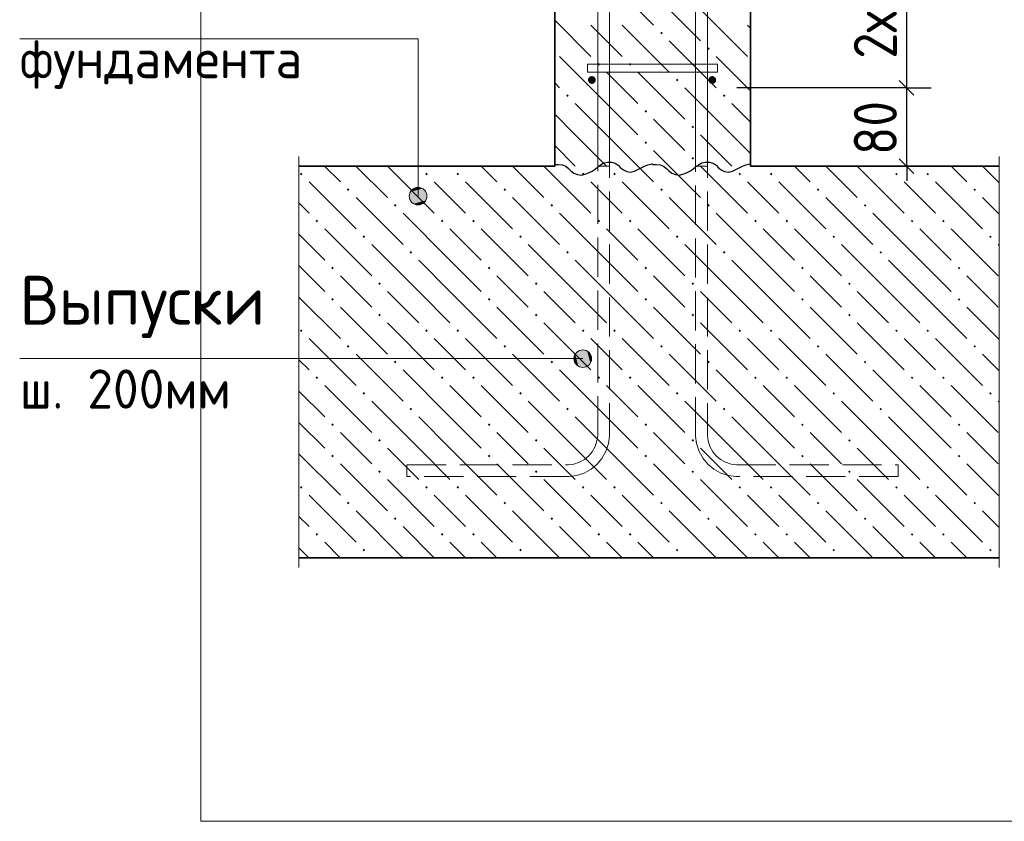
# Model space of a CAD drawing. Header units: millimetres. Extents: x 0 to 21000, y -5 to 14855.
# Tile 20 of 31: x 13098 to 15612, y 3377 to 5424. Entities that reach past the tile are written whole.
import ezdxf

# ---------------------------------------------------------------- set-up
doc = ezdxf.new("R2010")
doc.units = ezdxf.units.MM
doc.linetypes.add('______2', pattern=[135, 100, -35])
for name, color, linetype, lineweight in [('Standard', 7, 'Continuous', 25), ('Выпуски арматуры Г-обр.', 7, 'Continuous', 25), ('Позиционная метка диаметр_ шаг', 7, 'Continuous', 13), ('Позиционная метка линия выноска', 7, 'Continuous', 13), ('Примечания', 7, 'Continuous', 13), ('Стена фоновая арматура У1', 7, 'Continuous', 25), ('Стена фоновая арматура Х1', 7, 'Continuous', 25), ('Стена фоновая затяжка С-обр.', 7, 'Continuous', 25)]:
    doc.layers.add(name, color=color, linetype=linetype, lineweight=lineweight)
doc.layers.add('ЖБ Плита Фундамента верхний уровень', color=7, linetype='Continuous', lineweight=25, true_color=0x783c14)
doc.layers.add('ЖБ Стена верхний уровень', color=7, linetype='Continuous', lineweight=25, true_color=0x006e00)
doc.layers.add('Размерная выноска', color=7, linetype='Continuous')
doc.styles.add('ISOCPEUR', font='txt')

msp = doc.modelspace()

# ---------------------------------------------------------------- hatches: boundary and pattern name
at = {"layer": 'ЖБ Плита Фундамента верхний уровень', "linetype": 'Continuous', "lineweight": 18, "transparency": 33554687}
for points in [[(13813.4, 5029.9), (13816.6, 5033.2), (13819.9, 5029.9), (13816.6, 5026.7)], [(14133.4, 5029.9), (14136.6, 5033.2), (14139.8, 5029.9), (14136.6, 5026.7)], [(14213.4, 5029.9), (14216.6, 5033.2), (14219.9, 5029.9), (14216.6, 5026.7)], [(14533.4, 5029.9), (14536.6, 5033.2), (14539.8, 5029.9), (14536.6, 5026.7)], [(14613.4, 5029.9), (14616.6, 5033.2), (14619.9, 5029.9), (14616.6, 5026.7)], [(14933.4, 5029.9), (14936.6, 5033.2), (14939.8, 5029.9), (14936.6, 5026.7)], [(15013.4, 5029.9), (15016.6, 5033.2), (15019.9, 5029.9), (15016.6, 5026.7)], [(15333.4, 5029.9), (15336.6, 5033.2), (15339.8, 5029.9), (15336.6, 5026.7)], [(15413.4, 5029.9), (15416.6, 5033.2), (15419.9, 5029.9), (15416.6, 5026.7)], [(13933.4, 4989.9), (13936.6, 4993.2), (13939.8, 4989.9), (13936.6, 4986.7)], [(14333.4, 4989.9), (14336.6, 4993.2), (14339.8, 4989.9), (14336.6, 4986.7)], [(14733.4, 4989.9), (14736.6, 4993.2), (14739.8, 4989.9), (14736.6, 4986.7)], [(15133.4, 4989.9), (15136.6, 4993.2), (15139.8, 4989.9), (15136.6, 4986.7)], [(15533.4, 4989.9), (15536.6, 4993.2), (15539.8, 4989.9), (15536.6, 4986.7)], [(14053.4, 4949.9), (14056.6, 4953.2), (14059.9, 4949.9), (14056.6, 4946.7)], [(14453.4, 4949.9), (14456.6, 4953.2), (14459.9, 4949.9), (14456.6, 4946.7)], [(14853.4, 4949.9), (14856.6, 4953.2), (14859.9, 4949.9), (14856.6, 4946.7)], [(15253.4, 4949.9), (15256.6, 4953.2), (15259.9, 4949.9), (15256.6, 4946.7)], [(13853.4, 4909.9), (13856.6, 4913.2), (13859.9, 4909.9), (13856.6, 4906.7)], [(14173.4, 4909.9), (14176.6, 4913.2), (14179.9, 4909.9), (14176.6, 4906.7)], [(14253.4, 4909.9), (14256.6, 4913.2), (14259.9, 4909.9), (14256.6, 4906.7)], [(14573.4, 4909.9), (14576.6, 4913.2), (14579.9, 4909.9), (14576.6, 4906.7)], [(14653.4, 4909.9), (14656.6, 4913.2), (14659.9, 4909.9), (14656.6, 4906.7)], [(14973.4, 4909.9), (14976.6, 4913.2), (14979.9, 4909.9), (14976.6, 4906.7)], [(15053.4, 4909.9), (15056.6, 4913.2), (15059.9, 4909.9), (15056.6, 4906.7)], [(15373.4, 4909.9), (15376.6, 4913.2), (15379.8, 4909.9), (15376.6, 4906.7)], [(15453.4, 4909.9), (15456.6, 4913.2), (15459.9, 4909.9), (15456.6, 4906.7)], [(13973.4, 4869.9), (13976.6, 4873.2), (13979.9, 4869.9), (13976.6, 4866.7)], [(14373.4, 4869.9), (14376.6, 4873.2), (14379.9, 4869.9), (14376.6, 4866.7)], [(14773.4, 4869.9), (14776.6, 4873.2), (14779.9, 4869.9), (14776.6, 4866.7)], [(15173.4, 4869.9), (15176.6, 4873.2), (15179.9, 4869.9), (15176.6, 4866.7)], [(15573.4, 4869.9), (15576.6, 4873.2), (15579.8, 4869.9), (15576.6, 4866.7)], [(14093.4, 4829.9), (14096.6, 4833.2), (14099.9, 4829.9), (14096.6, 4826.7)], [(14493.4, 4829.9), (14496.6, 4833.2), (14499.9, 4829.9), (14496.6, 4826.7)], [(14893.4, 4829.9), (14896.6, 4833.2), (14899.9, 4829.9), (14896.6, 4826.7)], [(15293.4, 4829.9), (15296.6, 4833.2), (15299.9, 4829.9), (15296.6, 4826.7)], [(13893.3, 4789.9), (13896.6, 4793.2), (13899.9, 4789.9), (13896.6, 4786.7)], [(14293.4, 4789.9), (14296.6, 4793.2), (14299.9, 4789.9), (14296.6, 4786.7)], [(14693.4, 4789.9), (14696.6, 4793.2), (14699.9, 4789.9), (14696.6, 4786.7)], [(15093.4, 4789.9), (15096.6, 4793.2), (15099.9, 4789.9), (15096.6, 4786.7)], [(15493.4, 4789.9), (15496.6, 4793.2), (15499.9, 4789.9), (15496.6, 4786.7)], [(14013.4, 4749.9), (14016.6, 4753.2), (14019.9, 4749.9), (14016.6, 4746.7)], [(14413.4, 4749.9), (14416.6, 4753.2), (14419.9, 4749.9), (14416.6, 4746.7)], [(14813.4, 4749.9), (14816.6, 4753.2), (14819.9, 4749.9), (14816.6, 4746.7)], [(15213.4, 4749.9), (15216.6, 4753.2), (15219.9, 4749.9), (15216.6, 4746.7)], [(13893.3, 4709.9), (13896.6, 4713.2), (13899.9, 4709.9), (13896.6, 4706.7)], [(14293.4, 4709.9), (14296.6, 4713.2), (14299.9, 4709.9), (14296.6, 4706.7)], [(14693.4, 4709.9), (14696.6, 4713.2), (14699.9, 4709.9), (14696.6, 4706.7)], [(15093.4, 4709.9), (15096.6, 4713.2), (15099.9, 4709.9), (15096.6, 4706.7)], [(15493.4, 4709.9), (15496.6, 4713.2), (15499.9, 4709.9), (15496.6, 4706.7)], [(14013.4, 4669.9), (14016.6, 4673.2), (14019.9, 4669.9), (14016.6, 4666.7)], [(14413.4, 4669.9), (14416.6, 4673.2), (14419.9, 4669.9), (14416.6, 4666.7)], [(14813.4, 4669.9), (14816.6, 4673.2), (14819.9, 4669.9), (14816.6, 4666.7)], [(15213.4, 4669.9), (15216.6, 4673.2), (15219.9, 4669.9), (15216.6, 4666.7)], [(13813.4, 4629.9), (13816.6, 4633.2), (13819.9, 4629.9), (13816.6, 4626.7)], [(14133.4, 4629.9), (14136.6, 4633.2), (14139.8, 4629.9), (14136.6, 4626.7)], [(14213.4, 4629.9), (14216.6, 4633.2), (14219.9, 4629.9), (14216.6, 4626.7)], [(14533.4, 4629.9), (14536.6, 4633.2), (14539.8, 4629.9), (14536.6, 4626.7)], [(14613.4, 4629.9), (14616.6, 4633.2), (14619.9, 4629.9), (14616.6, 4626.7)], [(14933.4, 4629.9), (14936.6, 4633.2), (14939.8, 4629.9), (14936.6, 4626.7)], [(15013.4, 4629.9), (15016.6, 4633.2), (15019.9, 4629.9), (15016.6, 4626.7)], [(15333.4, 4629.9), (15336.6, 4633.2), (15339.8, 4629.9), (15336.6, 4626.7)], [(15413.4, 4629.9), (15416.6, 4633.2), (15419.9, 4629.9), (15416.6, 4626.7)], [(13933.4, 4589.9), (13936.6, 4593.2), (13939.8, 4589.9), (13936.6, 4586.7)], [(14333.4, 4589.9), (14336.6, 4593.2), (14339.8, 4589.9), (14336.6, 4586.7)], [(14733.4, 4589.9), (14736.6, 4593.2), (14739.8, 4589.9), (14736.6, 4586.7)], [(15133.4, 4589.9), (15136.6, 4593.2), (15139.8, 4589.9), (15136.6, 4586.7)], [(15533.4, 4589.9), (15536.6, 4593.2), (15539.8, 4589.9), (15536.6, 4586.7)], [(14053.4, 4549.9), (14056.6, 4553.2), (14059.9, 4549.9), (14056.6, 4546.7)], [(14453.4, 4549.9), (14456.6, 4553.2), (14459.9, 4549.9), (14456.6, 4546.7)], [(14853.4, 4549.9), (14856.6, 4553.2), (14859.9, 4549.9), (14856.6, 4546.7)], [(15253.4, 4549.9), (15256.6, 4553.2), (15259.9, 4549.9), (15256.6, 4546.7)], [(13853.4, 4509.9), (13856.6, 4513.2), (13859.9, 4509.9), (13856.6, 4506.7)], [(14173.4, 4509.9), (14176.6, 4513.2), (14179.9, 4509.9), (14176.6, 4506.7)], [(14253.4, 4509.9), (14256.6, 4513.2), (14259.9, 4509.9), (14256.6, 4506.7)], [(14573.4, 4509.9), (14576.6, 4513.2), (14579.9, 4509.9), (14576.6, 4506.7)], [(14653.4, 4509.9), (14656.6, 4513.2), (14659.9, 4509.9), (14656.6, 4506.7)], [(14973.4, 4509.9), (14976.6, 4513.2), (14979.9, 4509.9), (14976.6, 4506.7)], [(15053.4, 4509.9), (15056.6, 4513.2), (15059.9, 4509.9), (15056.6, 4506.7)], [(15373.4, 4509.9), (15376.6, 4513.2), (15379.8, 4509.9), (15376.6, 4506.7)], [(15453.4, 4509.9), (15456.6, 4513.2), (15459.9, 4509.9), (15456.6, 4506.7)], [(13973.4, 4469.9), (13976.6, 4473.2), (13979.9, 4469.9), (13976.6, 4466.7)], [(14373.4, 4469.9), (14376.6, 4473.2), (14379.9, 4469.9), (14376.6, 4466.7)], [(14773.4, 4469.9), (14776.6, 4473.2), (14779.9, 4469.9), (14776.6, 4466.7)], [(15173.4, 4469.9), (15176.6, 4473.2), (15179.9, 4469.9), (15176.6, 4466.7)], [(15573.4, 4469.9), (15576.6, 4473.2), (15579.8, 4469.9), (15576.6, 4466.7)], [(14093.4, 4429.9), (14096.6, 4433.2), (14099.9, 4429.9), (14096.6, 4426.7)], [(14493.4, 4429.9), (14496.6, 4433.2), (14499.9, 4429.9), (14496.6, 4426.7)], [(14893.4, 4429.9), (14896.6, 4433.2), (14899.9, 4429.9), (14896.6, 4426.7)], [(15293.4, 4429.9), (15296.6, 4433.2), (15299.9, 4429.9), (15296.6, 4426.7)], [(13893.3, 4389.9), (13896.6, 4393.2), (13899.9, 4389.9), (13896.6, 4386.7)], [(14293.4, 4389.9), (14296.6, 4393.2), (14299.9, 4389.9), (14296.6, 4386.7)], [(14693.4, 4389.9), (14696.6, 4393.2), (14699.9, 4389.9), (14696.6, 4386.7)], [(15093.4, 4389.9), (15096.6, 4393.2), (15099.9, 4389.9), (15096.6, 4386.7)], [(15493.4, 4389.9), (15496.6, 4393.2), (15499.9, 4389.9), (15496.6, 4386.7)], [(14013.4, 4349.9), (14016.6, 4353.2), (14019.9, 4349.9), (14016.6, 4346.7)], [(14413.4, 4349.9), (14416.6, 4353.2), (14419.9, 4349.9), (14416.6, 4346.7)], [(14813.4, 4349.9), (14816.6, 4353.2), (14819.9, 4349.9), (14816.6, 4346.7)], [(15213.4, 4349.9), (15216.6, 4353.2), (15219.9, 4349.9), (15216.6, 4346.7)], [(13893.3, 4309.9), (13896.6, 4313.2), (13899.9, 4309.9), (13896.6, 4306.7)], [(14293.4, 4309.9), (14296.6, 4313.2), (14299.9, 4309.9), (14296.6, 4306.7)], [(14693.4, 4309.9), (14696.6, 4313.2), (14699.9, 4309.9), (14696.6, 4306.7)], [(15093.4, 4309.9), (15096.6, 4313.2), (15099.9, 4309.9), (15096.6, 4306.7)], [(15493.4, 4309.9), (15496.6, 4313.2), (15499.9, 4309.9), (15496.6, 4306.7)], [(14013.4, 4269.9), (14016.6, 4273.2), (14019.9, 4269.9), (14016.6, 4266.7)], [(14413.4, 4269.9), (14416.6, 4273.2), (14419.9, 4269.9), (14416.6, 4266.7)], [(14813.4, 4269.9), (14816.6, 4273.2), (14819.9, 4269.9), (14816.6, 4266.7)], [(15213.4, 4269.9), (15216.6, 4273.2), (15219.9, 4269.9), (15216.6, 4266.7)], [(13813.4, 4229.9), (13816.6, 4233.2), (13819.9, 4229.9), (13816.6, 4226.7)], [(14133.4, 4229.9), (14136.6, 4233.2), (14139.8, 4229.9), (14136.6, 4226.7)], [(14213.4, 4229.9), (14216.6, 4233.2), (14219.9, 4229.9), (14216.6, 4226.7)], [(14533.4, 4229.9), (14536.6, 4233.2), (14539.8, 4229.9), (14536.6, 4226.7)], [(14613.4, 4229.9), (14616.6, 4233.2), (14619.9, 4229.9), (14616.6, 4226.7)], [(14933.4, 4229.9), (14936.6, 4233.2), (14939.8, 4229.9), (14936.6, 4226.7)], [(15013.4, 4229.9), (15016.6, 4233.2), (15019.9, 4229.9), (15016.6, 4226.7)], [(15333.4, 4229.9), (15336.6, 4233.2), (15339.8, 4229.9), (15336.6, 4226.7)], [(15413.4, 4229.9), (15416.6, 4233.2), (15419.9, 4229.9), (15416.6, 4226.7)], [(13933.4, 4189.9), (13936.6, 4193.2), (13939.8, 4189.9), (13936.6, 4186.7)], [(14333.4, 4189.9), (14336.6, 4193.2), (14339.8, 4189.9), (14336.6, 4186.7)], [(14733.4, 4189.9), (14736.6, 4193.2), (14739.8, 4189.9), (14736.6, 4186.7)], [(15133.4, 4189.9), (15136.6, 4193.2), (15139.8, 4189.9), (15136.6, 4186.7)], [(15533.4, 4189.9), (15536.6, 4193.2), (15539.8, 4189.9), (15536.6, 4186.7)], [(14053.4, 4149.9), (14056.6, 4153.2), (14059.9, 4149.9), (14056.6, 4146.7)], [(14453.4, 4149.9), (14456.6, 4153.2), (14459.9, 4149.9), (14456.6, 4146.7)], [(14853.4, 4149.9), (14856.6, 4153.2), (14859.9, 4149.9), (14856.6, 4146.7)], [(15253.4, 4149.9), (15256.6, 4153.2), (15259.9, 4149.9), (15256.6, 4146.7)], [(13853.4, 4109.9), (13856.6, 4113.2), (13859.9, 4109.9), (13856.6, 4106.7)], [(14173.4, 4109.9), (14176.6, 4113.2), (14179.9, 4109.9), (14176.6, 4106.7)], [(14253.4, 4109.9), (14256.6, 4113.2), (14259.9, 4109.9), (14256.6, 4106.7)], [(14573.4, 4109.9), (14576.6, 4113.2), (14579.9, 4109.9), (14576.6, 4106.7)], [(14653.4, 4109.9), (14656.6, 4113.2), (14659.9, 4109.9), (14656.6, 4106.7)], [(14973.4, 4109.9), (14976.6, 4113.2), (14979.9, 4109.9), (14976.6, 4106.7)], [(15053.4, 4109.9), (15056.6, 4113.2), (15059.9, 4109.9), (15056.6, 4106.7)], [(15373.4, 4109.9), (15376.6, 4113.2), (15379.8, 4109.9), (15376.6, 4106.7)], [(15453.4, 4109.9), (15456.6, 4113.2), (15459.9, 4109.9), (15456.6, 4106.7)], [(13973.4, 4069.9), (13976.6, 4073.2), (13979.9, 4069.9), (13976.6, 4066.7)], [(14373.4, 4069.9), (14376.6, 4073.2), (14379.9, 4069.9), (14376.6, 4066.7)], [(14773.4, 4069.9), (14776.6, 4073.2), (14779.9, 4069.9), (14776.6, 4066.7)], [(15173.4, 4069.9), (15176.6, 4073.2), (15179.9, 4069.9), (15176.6, 4066.7)], [(15573.4, 4069.9), (15576.6, 4073.2), (15579.8, 4069.9), (15576.6, 4066.7)]]:
    msp.add_hatch(color=7, dxfattribs=at).paths.add_polyline_path(points, flags=16)
at = {"layer": 'ЖБ Стена верхний уровень', "linetype": 'Continuous', "lineweight": 18, "transparency": 33554687}
for points in [[(14733.4, 5389.9), (14736.6, 5393.2), (14739.8, 5389.9), (14736.6, 5386.7)], [(14853.4, 5349.9), (14856.6, 5353.2), (14859.9, 5349.9), (14856.6, 5346.7)], [(14573.4, 5309.9), (14576.6, 5313.2), (14579.9, 5309.9), (14576.6, 5306.7)], [(14653.4, 5309.9), (14656.6, 5313.2), (14659.9, 5309.9), (14656.6, 5306.7)], [(14773.4, 5269.9), (14776.6, 5273.2), (14779.9, 5269.9), (14776.6, 5266.7)], [(14493.4, 5229.9), (14496.6, 5233.2), (14499.9, 5229.9), (14496.6, 5226.7)], [(14893.4, 5229.9), (14896.6, 5233.2), (14899.9, 5229.9), (14896.6, 5226.7)], [(14693.4, 5189.9), (14696.6, 5193.2), (14699.9, 5189.9), (14696.6, 5186.7)], [(14813.4, 5149.9), (14816.6, 5153.2), (14819.9, 5149.9), (14816.6, 5146.7)], [(14693.4, 5109.9), (14696.6, 5113.2), (14699.9, 5109.9), (14696.6, 5106.7)], [(14813.4, 5069.9), (14816.6, 5073.2), (14819.9, 5069.9), (14816.6, 5066.7)]]:
    msp.add_hatch(color=7, dxfattribs=at).paths.add_polyline_path(points, flags=16)
at = {"layer": 'Позиционная метка линия выноска', "linetype": 'Continuous', "lineweight": 13, "transparency": 33554687}
for points in [[(14092.6, 4973.5), (14137.6, 4973.5), (14134.4, 4984.7)], [(14092.6, 4973.5), (14134.4, 4984.7), (14095.7, 4984.7)], [(14095.7, 4984.7), (14134.4, 4984.7), (14126.3, 4992.8)], [(14095.7, 4984.7), (14126.3, 4992.8), (14103.8, 4992.8)], [(14103.8, 4992.8), (14126.3, 4992.8), (14115.1, 4996)], [(14095.7, 4962.2), (14137.6, 4973.5), (14092.6, 4973.5)], [(14095.7, 4962.2), (14134.4, 4962.2), (14137.6, 4973.5)], [(14103.8, 4954.1), (14134.4, 4962.2), (14095.7, 4962.2)], [(14103.8, 4954.1), (14126.3, 4954.1), (14134.4, 4962.2)], [(14126.3, 4954.1), (14103.8, 4954.1), (14115.1, 4951)], [(14524.4, 4539.2), (14524.4, 4577.9), (14516.3, 4569.8)], [(14535.7, 4536.1), (14535.7, 4581.1), (14524.4, 4577.9)], [(14535.7, 4536.1), (14524.4, 4577.9), (14524.4, 4539.2)], [(14546.9, 4539.2), (14546.9, 4577.9), (14535.7, 4581.1)], [(14546.9, 4539.2), (14535.7, 4581.1), (14535.7, 4536.1)], [(14555, 4547.3), (14555, 4569.8), (14546.9, 4577.9)], [(14555, 4547.3), (14546.9, 4577.9), (14546.9, 4539.2)], [(14516.3, 4547.3), (14516.3, 4569.8), (14513.2, 4558.6)], [(14524.4, 4539.2), (14516.3, 4569.8), (14516.3, 4547.3)], [(14555, 4569.8), (14555, 4547.3), (14558.2, 4558.6)]]:
    msp.add_hatch(color=7, dxfattribs=at).paths.add_polyline_path(points)
at = {"layer": 'Стена фоновая арматура У1', "linetype": 'Continuous', "lineweight": 13, "transparency": 33554687}
for points in [[(14568.9, 5270.1), (14568.1, 5273.9), (14565.9, 5277.1), (14562.7, 5279.3), (14558.9, 5280.1), (14555, 5279.3), (14551.8, 5277.1), (14549.6, 5273.9), (14548.9, 5270.1), (14549.6, 5266.2), (14551.8, 5263), (14555, 5260.8), (14558.9, 5260), (14562.7, 5260.8), (14565.9, 5263), (14568.1, 5266.2)], [(14876.4, 5270.1), (14875.6, 5273.9), (14873.4, 5277.1), (14870.2, 5279.3), (14866.4, 5280.1), (14862.5, 5279.3), (14859.3, 5277.1), (14857.1, 5273.9), (14856.4, 5270.1), (14857.1, 5266.2), (14859.3, 5263), (14862.5, 5260.8), (14866.4, 5260), (14870.2, 5260.8), (14873.4, 5263), (14875.6, 5266.2)]]:
    msp.add_hatch(color=7, dxfattribs=at).paths.add_polyline_path(points)

# ---------------------------------------------------------------- linework, layer by layer
at = {"layer": 'Standard', "color": 7, "linetype": 'Continuous', "lineweight": -3, "transparency": 33554687}
for p, q in [((15362.8, 5250), (15362.8, 5750)), ((15362.8, 5050), (15362.8, 5250)), ((15362.8, 5050), (15362.8, 5012.6))]:
    msp.add_line(p, q, dxfattribs=at)
at = {"layer": 'Standard', "color": 7, "linetype": 'Continuous', "lineweight": 25, "transparency": 33554687}
for p, q in [((15381.5, 5231.3), (15344, 5268.8)), ((15381.5, 5031.3), (15344, 5068.8))]:
    msp.add_line(p, q, dxfattribs=at)
at = {"layer": 'Standard', "color": 251, "linetype": 'Continuous', "lineweight": -3, "true_color": 0x656565, "transparency": 33554687}
for p, q in [((15362.8, 5250), (15300.3, 5250)), ((15362.8, 5250), (15425.3, 5250)), ((15362.8, 5050), (15300.3, 5050)), ((15362.8, 5050), (15425.3, 5050))]:
    msp.add_line(p, q, dxfattribs=at)
at = {"layer": 'Standard', "color": 254, "linetype": 'Continuous', "lineweight": 18, "true_color": 0xc4c4ff, "transparency": 33554687}
msp.add_lwpolyline([(13560.5, 3377.5), (15849, 3377.5), (15849, 14191.7), (13560.5, 14191.7), (13560.5, 3377.5)], dxfattribs=at)
at = {"layer": 'Standard', "color": 251, "linetype": 'Continuous', "lineweight": -3, "true_color": 0x656565, "transparency": 33554687}
for points in [[(15362.8, 5250), (15354.3, 5250), (15354.3, 5250), (15354.3, 5250), (15354.3, 5250), (15354.3, 5250), (15354.3, 5250), (15354.3, 5250), (15354.3, 5250), (14928.9, 5250)], [(15362.8, 5050), (15345.1, 5050), (15345.1, 5050), (15013.9, 5050)]]:
    msp.add_lwpolyline(points, dxfattribs=at)
at = {"layer": 'Выпуски арматуры Г-обр.', "color": 251, "linetype": '______2', "lineweight": 13, "true_color": 0x656565, "transparency": 33554687}
for points in [[(14603.9, 7550), (14603.9, 4360.5), (14601.2, 4341.6), (14594.8, 4322), (14584.7, 4304), (14572.3, 4289.1), (14557.4, 4276.7), (14539.4, 4266.6), (14519.8, 4260.2), (14500.9, 4257.6), (14086.4, 4257.6), (14086.4, 4287.6), (14498.9, 4287.6), (14513, 4289.5), (14527.2, 4294.2), (14540.3, 4301.5), (14551, 4310.4), (14559.9, 4321.1), (14567.2, 4334.2), (14571.9, 4348.4), (14573.9, 4362.5), (14573.9, 7550), (14603.9, 7550)], [(14853.9, 7550), (14853.9, 4362.5), (14855.8, 4348.4), (14860.5, 4334.2), (14867.8, 4321.1), (14876.7, 4310.4), (14887.4, 4301.5), (14900.5, 4294.2), (14914.7, 4289.5), (14928.8, 4287.6), (15341.4, 4287.6), (15341.4, 4257.6), (14926.8, 4257.6), (14907.9, 4260.2), (14888.3, 4266.6), (14870.3, 4276.7), (14855.4, 4289.1), (14843, 4304), (14832.9, 4322), (14826.5, 4341.6), (14823.9, 4360.5), (14823.9, 7550), (14853.9, 7550)]]:
    msp.add_lwpolyline(points, dxfattribs=at)
at = {"layer": 'ЖБ Плита Фундамента верхний уровень', "color": 7, "linetype": 'Continuous', "lineweight": 35, "transparency": 33554687}
for p, q in [((14463.9, 5050), (13810.5, 5050)), ((15599, 5050), (14963.9, 5050)), ((13810.5, 4050), (15599, 4050))]:
    msp.add_line(p, q, dxfattribs=at)
at = {"layer": 'ЖБ Плита Фундамента верхний уровень', "color": 252, "linetype": 'Continuous', "lineweight": 18, "true_color": 0x8f8f8f, "transparency": 33554687}
for p, q in [((13876.5, 5050), (13916.6, 5009.9)), ((13956.5, 5050), (14036.6, 4969.9)), ((14036.6, 5049.9), (14156.6, 4929.9)), ((14116.5, 5050), (14116.6, 5049.9)), ((14196.5, 5050), (14196.6, 5049.9)), ((14276.5, 5050), (14316.6, 5009.9)), ((14356.5, 5050), (14436.6, 4969.9)), ((14436.6, 5049.9), (14556.6, 4929.9)), ((14516.5, 5050), (14516.6, 5049.9)), ((14596.5, 5050), (14596.6, 5049.9)), ((14676.5, 5050), (14716.6, 5009.9)), ((14756.5, 5050), (14836.6, 4969.9)), ((14836.6, 5049.9), (14956.6, 4929.9)), ((14916.5, 5050), (14916.6, 5049.9)), ((14996.5, 5050), (14996.6, 5049.9)), ((15076.5, 5050), (15116.6, 5009.9)), ((15156.5, 5050), (15236.6, 4969.9)), ((15236.6, 5049.9), (15356.6, 4929.9)), ((15316.5, 5050), (15316.6, 5049.9)), ((15396.5, 5050), (15396.6, 5049.9)), ((15476.5, 5050), (15516.6, 5009.9)), ((15556.5, 5050), (15599, 5007.5)), ((13836.6, 5009.9), (13956.6, 4889.9)), ((14196.6, 4969.9), (14156.6, 5009.9)), ((14236.6, 5009.9), (14356.6, 4889.9)), ((14596.6, 4969.9), (14556.6, 5009.9)), ((14636.6, 5009.9), (14756.6, 4889.9)), ((14996.6, 4969.9), (14956.6, 5009.9)), ((15036.6, 5009.9), (15156.6, 4889.9)), ((15396.6, 4969.9), (15356.6, 5009.9)), ((15436.6, 5009.9), (15556.6, 4889.9)), ((13836.6, 4929.9), (13810.5, 4956)), ((13956.6, 4969.9), (14076.6, 4849.9)), ((14236.6, 4929.9), (14196.6, 4969.9)), ((14356.6, 4969.9), (14476.6, 4849.9)), ((14636.6, 4929.9), (14596.6, 4969.9)), ((14756.6, 4969.9), (14876.6, 4849.9)), ((15036.6, 4929.9), (14996.6, 4969.9)), ((15156.6, 4969.9), (15276.6, 4849.9)), ((15436.6, 4929.9), (15396.6, 4969.9)), ((15556.6, 4969.9), (15599, 4927.5)), ((14196.6, 4809.9), (14076.6, 4929.9)), ((14596.6, 4809.9), (14476.6, 4929.9)), ((14996.6, 4809.9), (14876.6, 4929.9)), ((15396.6, 4809.9), (15276.6, 4929.9)), ((13876.6, 4889.9), (13996.6, 4769.9)), ((14196.6, 4889.9), (14276.6, 4809.9)), ((14276.6, 4889.9), (14396.6, 4769.9)), ((14596.6, 4889.9), (14676.6, 4809.9)), ((14676.6, 4889.9), (14796.6, 4769.9)), ((14996.6, 4889.9), (15076.6, 4809.9)), ((15076.6, 4889.9), (15196.6, 4769.9)), ((15396.6, 4889.9), (15476.6, 4809.9)), ((15476.6, 4889.9), (15596.6, 4769.9)), ((13810.5, 4876), (13876.6, 4809.9)), ((14116.6, 4729.9), (13996.6, 4849.9)), ((14516.6, 4729.9), (14396.6, 4849.9)), ((14916.6, 4729.9), (14796.6, 4849.9)), ((15316.6, 4729.9), (15196.6, 4849.9)), ((15599, 4847.5), (15596.6, 4849.9)), ((14116.6, 4809.9), (14196.6, 4729.9)), ((14196.6, 4809.9), (14276.6, 4729.9)), ((14516.6, 4809.9), (14596.6, 4729.9)), ((14596.6, 4809.9), (14676.6, 4729.9)), ((14916.6, 4809.9), (14996.6, 4729.9)), ((14996.6, 4809.9), (15076.6, 4729.9)), ((15316.6, 4809.9), (15396.6, 4729.9)), ((15396.6, 4809.9), (15476.6, 4729.9)), ((13810.5, 4796), (13876.6, 4729.9)), ((13956.6, 4729.9), (13916.6, 4769.9)), ((14356.6, 4729.9), (14316.6, 4769.9)), ((14756.6, 4729.9), (14716.6, 4769.9)), ((15156.6, 4729.9), (15116.6, 4769.9)), ((15556.6, 4729.9), (15516.6, 4769.9)), ((13996.6, 4689.9), (13956.6, 4729.9)), ((14036.6, 4729.9), (14116.6, 4649.9)), ((14116.6, 4729.9), (14196.6, 4649.9)), ((14196.6, 4729.9), (14316.6, 4609.9)), ((14396.6, 4689.9), (14356.6, 4729.9)), ((14436.6, 4729.9), (14516.6, 4649.9)), ((14516.6, 4729.9), (14596.6, 4649.9)), ((14596.6, 4729.9), (14716.6, 4609.9)), ((14796.6, 4689.9), (14756.6, 4729.9)), ((14836.6, 4729.9), (14916.6, 4649.9)), ((14916.6, 4729.9), (14996.6, 4649.9)), ((14996.6, 4729.9), (15116.6, 4609.9)), ((15196.6, 4689.9), (15156.6, 4729.9)), ((15236.6, 4729.9), (15316.6, 4649.9)), ((15316.6, 4729.9), (15396.6, 4649.9)), ((15396.6, 4729.9), (15516.6, 4609.9)), ((15596.6, 4689.9), (15556.6, 4729.9)), ((13810.5, 4716), (13916.6, 4609.9)), ((13916.6, 4689.9), (14036.6, 4569.9)), ((14316.6, 4689.9), (14436.6, 4569.9)), ((14716.6, 4689.9), (14836.6, 4569.9)), ((15116.6, 4689.9), (15236.6, 4569.9)), ((15516.6, 4689.9), (15599, 4607.5)), ((14036.6, 4649.9), (14156.6, 4529.9)), ((14436.6, 4649.9), (14556.6, 4529.9)), ((14836.6, 4649.9), (14956.6, 4529.9)), ((15236.6, 4649.9), (15356.6, 4529.9)), ((13836.6, 4609.9), (13956.6, 4489.9)), ((14196.6, 4569.9), (14156.6, 4609.9)), ((14236.6, 4609.9), (14356.6, 4489.9)), ((14596.6, 4569.9), (14556.6, 4609.9)), ((14636.6, 4609.9), (14756.6, 4489.9)), ((14996.6, 4569.9), (14956.6, 4609.9)), ((15036.6, 4609.9), (15156.6, 4489.9)), ((15396.6, 4569.9), (15356.6, 4609.9)), ((15436.6, 4609.9), (15556.6, 4489.9)), ((13836.6, 4529.9), (13810.5, 4556)), ((13956.6, 4569.9), (14076.6, 4449.9)), ((14236.6, 4529.9), (14196.6, 4569.9)), ((14356.6, 4569.9), (14476.6, 4449.9)), ((14636.6, 4529.9), (14596.6, 4569.9)), ((14756.6, 4569.9), (14876.6, 4449.9)), ((15036.6, 4529.9), (14996.6, 4569.9)), ((15156.6, 4569.9), (15276.6, 4449.9)), ((15436.6, 4529.9), (15396.6, 4569.9)), ((15556.6, 4569.9), (15599, 4527.5)), ((14196.6, 4409.9), (14076.6, 4529.9)), ((14596.6, 4409.9), (14476.6, 4529.9)), ((14996.6, 4409.9), (14876.6, 4529.9)), ((15396.6, 4409.9), (15276.6, 4529.9)), ((13810.5, 4476), (13876.6, 4409.9)), ((13876.6, 4489.9), (13996.6, 4369.9)), ((14196.6, 4489.9), (14276.6, 4409.9)), ((14276.6, 4489.9), (14396.6, 4369.9)), ((14596.6, 4489.9), (14676.6, 4409.9)), ((14676.6, 4489.9), (14796.6, 4369.9)), ((14996.6, 4489.9), (15076.6, 4409.9)), ((15076.6, 4489.9), (15196.6, 4369.9)), ((15396.6, 4489.9), (15476.6, 4409.9)), ((15476.6, 4489.9), (15596.6, 4369.9)), ((14116.6, 4329.9), (13996.6, 4449.9)), ((14516.6, 4329.9), (14396.6, 4449.9)), ((14916.6, 4329.9), (14796.6, 4449.9)), ((15316.6, 4329.9), (15196.6, 4449.9)), ((15599, 4447.5), (15596.6, 4449.9)), ((14116.6, 4409.9), (14196.6, 4329.9)), ((14196.6, 4409.9), (14276.6, 4329.9)), ((14516.6, 4409.9), (14596.6, 4329.9)), ((14596.6, 4409.9), (14676.6, 4329.9)), ((14916.6, 4409.9), (14996.6, 4329.9)), ((14996.6, 4409.9), (15076.6, 4329.9)), ((15316.6, 4409.9), (15396.6, 4329.9)), ((15396.6, 4409.9), (15476.6, 4329.9)), ((13810.5, 4396), (13876.6, 4329.9)), ((13956.6, 4329.9), (13916.6, 4369.9)), ((14356.6, 4329.9), (14316.6, 4369.9)), ((14756.6, 4329.9), (14716.6, 4369.9)), ((15156.6, 4329.9), (15116.6, 4369.9)), ((15556.6, 4329.9), (15516.6, 4369.9)), ((13996.6, 4289.9), (13956.6, 4329.9)), ((14036.6, 4329.9), (14116.6, 4249.9)), ((14116.6, 4329.9), (14196.6, 4249.9)), ((14196.6, 4329.9), (14316.6, 4209.9)), ((14396.6, 4289.9), (14356.6, 4329.9)), ((14436.6, 4329.9), (14516.6, 4249.9)), ((14516.6, 4329.9), (14596.6, 4249.9)), ((14596.6, 4329.9), (14716.6, 4209.9)), ((14796.6, 4289.9), (14756.6, 4329.9)), ((14836.6, 4329.9), (14916.6, 4249.9)), ((14916.6, 4329.9), (14996.6, 4249.9)), ((14996.6, 4329.9), (15116.6, 4209.9)), ((15196.6, 4289.9), (15156.6, 4329.9)), ((15236.6, 4329.9), (15316.6, 4249.9)), ((15316.6, 4329.9), (15396.6, 4249.9)), ((15396.6, 4329.9), (15516.6, 4209.9)), ((15596.6, 4289.9), (15556.6, 4329.9)), ((13810.5, 4316), (13916.6, 4209.9)), ((13916.6, 4289.9), (14036.6, 4169.9)), ((14316.6, 4289.9), (14436.6, 4169.9)), ((14716.6, 4289.9), (14836.6, 4169.9)), ((15116.6, 4289.9), (15236.6, 4169.9)), ((15516.6, 4289.9), (15599, 4207.5)), ((14036.6, 4249.9), (14156.6, 4129.9)), ((14436.6, 4249.9), (14556.6, 4129.9)), ((14836.6, 4249.9), (14956.6, 4129.9)), ((15236.6, 4249.9), (15356.6, 4129.9)), ((13836.6, 4209.9), (13956.6, 4089.9)), ((14196.6, 4169.9), (14156.6, 4209.9)), ((14236.6, 4209.9), (14356.6, 4089.9)), ((14596.6, 4169.9), (14556.6, 4209.9)), ((14636.6, 4209.9), (14756.6, 4089.9)), ((14996.6, 4169.9), (14956.6, 4209.9)), ((15036.6, 4209.9), (15156.6, 4089.9)), ((15396.6, 4169.9), (15356.6, 4209.9)), ((15436.6, 4209.9), (15556.6, 4089.9)), ((13836.6, 4129.9), (13810.5, 4156)), ((13956.6, 4169.9), (14076.5, 4050)), ((14236.6, 4129.9), (14196.6, 4169.9)), ((14356.6, 4169.9), (14476.5, 4050)), ((14636.6, 4129.9), (14596.6, 4169.9)), ((14756.6, 4169.9), (14876.5, 4050)), ((15036.6, 4129.9), (14996.6, 4169.9)), ((15156.6, 4169.9), (15276.5, 4050)), ((15436.6, 4129.9), (15396.6, 4169.9)), ((15556.6, 4169.9), (15599, 4127.5)), ((14156.5, 4050), (14076.6, 4129.9)), ((14556.5, 4050), (14476.6, 4129.9)), ((14956.5, 4050), (14876.6, 4129.9)), ((15356.5, 4050), (15276.6, 4129.9)), ((13810.5, 4076), (13836.5, 4050)), ((13876.6, 4089.9), (13916.5, 4050)), ((14196.6, 4089.9), (14236.5, 4050)), ((14276.6, 4089.9), (14316.5, 4050)), ((14596.6, 4089.9), (14636.5, 4050)), ((14676.6, 4089.9), (14716.5, 4050)), ((14996.6, 4089.9), (15036.5, 4050)), ((15076.6, 4089.9), (15116.5, 4050)), ((15396.6, 4089.9), (15436.5, 4050)), ((15476.6, 4089.9), (15516.5, 4050))]:
    msp.add_line(p, q, dxfattribs=at)
at = {"layer": 'ЖБ Стена верхний уровень', "color": 7, "linetype": 'Continuous', "lineweight": 35, "transparency": 33554687}
for p, q in [((14463.9, 11900), (14463.9, 5050)), ((14963.9, 5050), (14963.9, 8800))]:
    msp.add_line(p, q, dxfattribs=at)
at = {"layer": 'ЖБ Стена верхний уровень', "color": 9, "linetype": 'Continuous', "lineweight": 18, "true_color": 0xc7c7c7, "transparency": 33554687}
for p, q in [((14596.6, 5529.9), (14716.6, 5409.9)), ((14716.6, 5489.9), (14836.6, 5369.9)), ((14836.6, 5449.9), (14956.6, 5329.9)), ((14463.9, 5422.7), (14556.6, 5329.9)), ((14596.6, 5369.9), (14556.6, 5409.9)), ((14636.6, 5409.9), (14756.6, 5289.9)), ((14963.9, 5402.7), (14956.6, 5409.9)), ((14636.6, 5329.9), (14596.6, 5369.9)), ((14756.6, 5369.9), (14876.6, 5249.9)), ((14596.6, 5209.9), (14476.6, 5329.9)), ((14963.9, 5242.7), (14876.6, 5329.9)), ((14596.6, 5289.9), (14676.6, 5209.9)), ((14676.6, 5289.9), (14796.6, 5169.9)), ((14463.9, 5262.7), (14476.6, 5249.9)), ((14916.6, 5129.9), (14796.6, 5249.9)), ((14516.6, 5209.9), (14596.6, 5129.9)), ((14596.6, 5209.9), (14676.6, 5129.9)), ((14916.6, 5209.9), (14963.9, 5162.7)), ((14516.6, 5129.9), (14463.9, 5182.7)), ((14756.6, 5129.9), (14716.6, 5169.9)), ((14516.6, 5129.9), (14596.5, 5050)), ((14596.6, 5129.9), (14676.5, 5050)), ((14796.6, 5089.9), (14756.6, 5129.9)), ((14836.6, 5129.9), (14916.5, 5050)), ((14916.6, 5129.9), (14963.9, 5082.7)), ((14463.9, 5102.7), (14516.5, 5050)), ((14716.6, 5089.9), (14756.5, 5050))]:
    msp.add_line(p, q, dxfattribs=at)
at = {"layer": 'Позиционная метка линия выноска', "color": 7, "linetype": 'Continuous', "lineweight": 13, "transparency": 33554687}
for p, q in [((14115.1, 4996), (14115.1, 4996)), ((14092.6, 4973.5), (14092.6, 4973.5)), ((14137.6, 4973.5), (14137.6, 4973.5)), ((14115.1, 4951), (14115.1, 4951)), ((14535.7, 4581.1), (14535.7, 4581.1)), ((14513.2, 4558.6), (14513.2, 4558.6)), ((14558.2, 4558.6), (14558.2, 4558.6)), ((14535.7, 4536.1), (14535.7, 4536.1))]:
    msp.add_line(p, q, dxfattribs=at)
for points in [[(14115.1, 4973.5), (14115.1, 5374.9), (13097.8, 5374.9)], [(14535.7, 4558.6), (14265.1, 4558.6), (13097.8, 4558.6)]]:
    msp.add_lwpolyline(points, dxfattribs=at)
for centre in [(14115.1, 4973.5), (14535.7, 4558.6)]:
    msp.add_circle(centre, 22.5, dxfattribs=at)
at = {"layer": 'Примечания', "color": 7, "linetype": 'Continuous', "lineweight": 25, "transparency": 33554687}
msp.add_line((14963.9, 5054.4), (14963.9, 5054.4), dxfattribs=at)
for points in [[(14463.9, 5054.4), (14473.1, 5054.6), (14483.1, 5053.1), (14492.1, 5049.8), (14499.4, 5044.4), (14505.6, 5037.9), (14512.9, 5032.4), (14522.1, 5029.1), (14531.9, 5027.2), (14541.6, 5029.3), (14550.6, 5032.9), (14559.4, 5036.9), (14566.9, 5042.3), (14573.9, 5048), (14580.9, 5053.7), (14589.4, 5058.2), (14598.9, 5060.6), (14608.9, 5060.3), (14618.6, 5057.6), (14625.9, 5052.3), (14632.4, 5046), (14639.4, 5040.3), (14647.9, 5036.1), (14657.9, 5035.1), (14667.6, 5037.5), (14676.4, 5041.3), (14684.9, 5045.6), (14693.6, 5049.7), (14702.1, 5053.7), (14711.9, 5055.6), (14713.9, 5055.8)], [(14463.9, 5054.4), (14473.1, 5054.6), (14483.1, 5053.1), (14492.1, 5049.8), (14499.4, 5044.4), (14505.6, 5037.9), (14512.9, 5032.4), (14522.1, 5029.1), (14531.9, 5027.2), (14541.6, 5029.3), (14550.6, 5032.9), (14559.4, 5036.9), (14566.9, 5042.3), (14573.9, 5048), (14580.9, 5053.7), (14589.4, 5058.2), (14598.9, 5060.6), (14608.9, 5060.3), (14618.6, 5057.6), (14625.9, 5052.3), (14632.4, 5046), (14639.4, 5040.3), (14647.9, 5036.1), (14657.9, 5035.1), (14667.6, 5037.5), (14676.4, 5041.3), (14684.9, 5045.6), (14693.6, 5049.7), (14702.1, 5053.7), (14711.9, 5055.6), (14713.9, 5055.8)], [(14713.9, 5054.4), (14723.1, 5054.6), (14733.1, 5053.1), (14742.1, 5049.8), (14749.4, 5044.4), (14755.6, 5037.9), (14762.9, 5032.4), (14772.1, 5029.1), (14781.9, 5027.2), (14791.6, 5029.3), (14800.6, 5032.9), (14809.4, 5036.9), (14816.9, 5042.3), (14823.9, 5048), (14830.9, 5053.7), (14839.4, 5058.2), (14848.9, 5060.6), (14858.9, 5060.3), (14868.6, 5057.6), (14875.9, 5052.3), (14882.4, 5046), (14889.4, 5040.3), (14897.9, 5036.1), (14907.9, 5035.1), (14913.9, 5036.6)], [(14713.9, 5054.4), (14723.1, 5054.6), (14733.1, 5053.1), (14742.1, 5049.8), (14749.4, 5044.4), (14755.6, 5037.9), (14762.9, 5032.4), (14772.1, 5029.1), (14781.9, 5027.2), (14791.6, 5029.3), (14800.6, 5032.9), (14809.4, 5036.9), (14816.9, 5042.3), (14823.9, 5048), (14830.9, 5053.7), (14839.4, 5058.2), (14848.9, 5060.6), (14858.9, 5060.3), (14868.6, 5057.6), (14875.9, 5052.3), (14882.4, 5046), (14889.4, 5040.3), (14897.9, 5036.1), (14907.9, 5035.1), (14917.6, 5037.5), (14926.4, 5041.3), (14934.9, 5045.6), (14943.6, 5049.7), (14952.1, 5053.7), (14961.9, 5055.6), (14963.9, 5055.8)]]:
    msp.add_lwpolyline(points, dxfattribs=at)
at = {"layer": 'Размерная выноска', "color": 7, "linetype": 'Continuous', "lineweight": 13, "transparency": 33554687}
for p, q in [((13810.5, 5075.1), (13810.5, 4025.1)), ((15599, 4025.1), (15599, 5075.1))]:
    msp.add_line(p, q, dxfattribs=at)
at = {"layer": 'Стена фоновая арматура Х1', "color": 7, "linetype": 'Continuous', "lineweight": 18, "transparency": 33554687}
for points in [[(14573.9, 5050), (14573.9, 13956.7), (14603.9, 13956.7), (14603.9, 5050), (14573.9, 5050)], [(14823.9, 5050), (14823.9, 13956.7), (14853.9, 13956.7), (14853.9, 5050), (14823.9, 5050)]]:
    msp.add_lwpolyline(points, dxfattribs=at)
at = {"layer": 'Стена фоновая затяжка С-обр.', "color": 98, "linetype": 'Continuous', "lineweight": 13, "true_color": 0x005000, "transparency": 33554687}
msp.add_lwpolyline([(14547.6, 5310), (14880.1, 5310), (14880.1, 5290.1), (14547.6, 5290.1), (14547.6, 5310)], dxfattribs=at)

# ---------------------------------------------------------------- texts
at = {"layer": 'Standard', "color": 7, "linetype": 'Continuous', "lineweight": 25, "transparency": 33554687, "char_height": 110, "attachment_point": 7, "rotation": 90, "style": 'ISOCPEUR'}
for s, insert, width in [('\\W0.89;2х100', (15337.8, 5324.1), 411.777), ('\\W0.87;80', (15337.8, 5078.6), 201.962)]:
    msp.add_mtext(s, dxfattribs=dict(at, insert=insert, width=width))
at = {"layer": 'Позиционная метка диаметр_ шаг', "color": 7, "linetype": 'Continuous', "lineweight": 25, "transparency": 33554687, "attachment_point": 7, "style": 'ISOCPEUR'}
for s, insert, char_height, width in [('\\W0.97;фундамента', (13097.8, 5247.4), 100, 818.278), ('\\W0.96;Выпуски', (13097.8, 4611.1), 125, 684.715), ('\\W0.96;ш. 200мм', (13097.8, 4431.1), 100, 597.94)]:
    msp.add_mtext(s, dxfattribs=dict(at, insert=insert, char_height=char_height, width=width))

doc.saveas('drawing.dxf')
